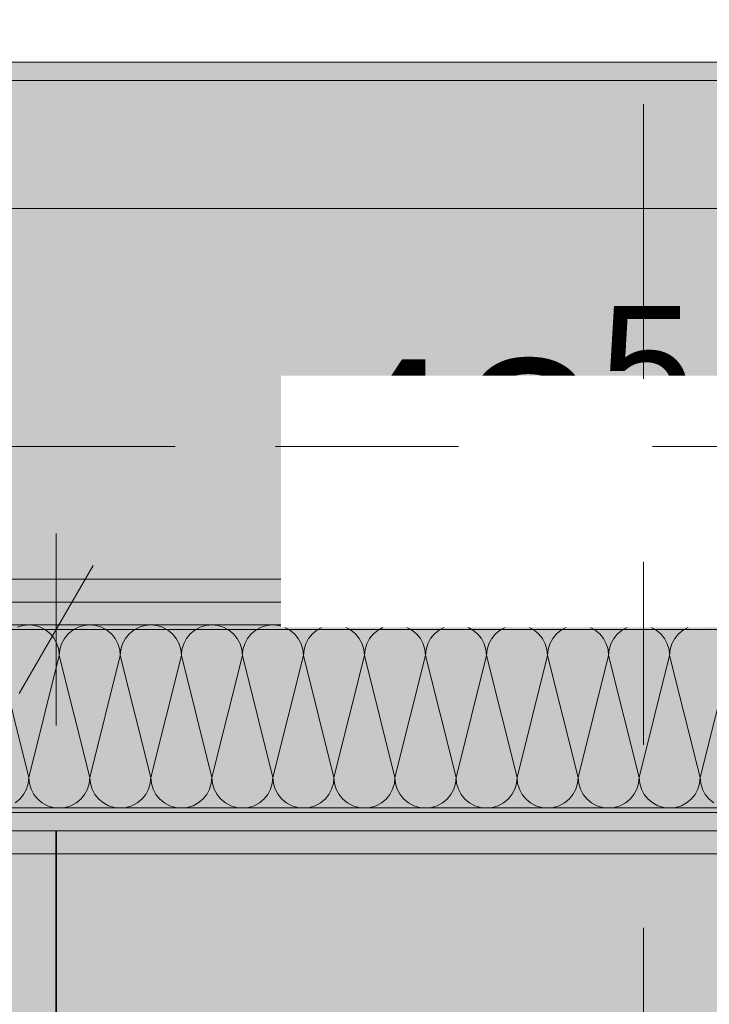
# Model space of a CAD drawing. Header units: metres. Extents: x -3.6 to 85.2, y -11 to 16.8.
# Tile 50 of 183: x 4.395 to 4.772, y 7.995 to 8.533. Entities that reach past the tile are written whole.
import ezdxf

# ---------------------------------------------------------------- set-up
doc = ezdxf.new("R2010")
doc.units = ezdxf.units.M
doc.header["$MEASUREMENT"] = 0
for name, pattern in [('Achse', [0.2, 0.1, -0.05, 0, -0.05]), ('Punktlinie weit', [0.06, 0.01, -0.05]), ('Schnittlinie', [0.3, 0.15, -0.075, 0, -0.075]), ('Strichlinie doppelt', [0.546806, 0.264583, -0.105833, 0.070556, -0.105833]), ('Wipeout_Contour', [1, 0, -1])]:
    doc.linetypes.add(name, pattern=pattern)
for name, color, linetype in [('154 - Bemaßung_ Beschriftung.Ausbau - Deckenspiegel', 7, 'Continuous'), ('203 - Marker.Schnitt - Ausbaudetail SA', 7, 'Continuous'), ('451 - Universal.Achsen Raster', 7, 'Continuous'), ('608 - Struktur.Träger', 7, 'Continuous'), ('Neubau_606 - Struktur.Wand Innen Ausbau', 7, 'Continuous'), ('Neubau_651 - Abdeckung.Decke abgehängt_ bekleidet', 7, 'Continuous'), ('Neubau_653 - Abdeckung.TB Verkofferung', 7, 'Continuous')]:
    doc.layers.add(name, color=color, linetype=linetype)
doc.styles.add('ERSTELLTER_STIL_2', font='txt')
doc.dimstyles.new('ERSTELLTER_STIL__1', dxfattribs={"dimtxt": 0.1, "dimasz": 0.0532, "dimexe": 0.18, "dimexo": 0.0625, "dimgap": 0, "dimtad": 1, "dimtih": 1, "dimtoh": 1, "dimzin": 0, "dimdsep": 46, "dimtxsty": 'ERSTELLTER_STIL_2', "dimblk": 'ARROWHEAD_2', "dimblk1": 'ARROWHEAD_2', "dimblk2": 'ARROWHEAD_2', "dimcen": 0.09, "dimse1": 1, "dimse2": 1, "dimclrd": 7, "dimclre": 7, "dimclrt": 7, "dimazin": 0, "dimtfac": 1, "dimtdec": 4, "dimtmove": 0, "dimatfit": 3, "dimfxl": 1, "dimtolj": 1, "dimtzin": 0, "dimarcsym": 0})
pattern_1 = [(45, (0, 0), (-0.01767767, 0.01767767), [0, -0.025])]

# ---------------------------------------------------------------- blocks, each defined once
blk = doc.blocks.new('*X34')
at = {"layer": 'Neubau_606 - Struktur.Wand Innen Ausbau', "color": 7, "linetype": 'Continuous', "lineweight": 5}
for p, q in [((4.39675, 8.20216), (4.39362, 8.20121)), ((4.4, 8.20248), (4.39675, 8.20216)), ((4.40325, 8.20216), (4.4, 8.20248)), ((4.40638, 8.20121), (4.40325, 8.20216)), ((4.40926, 8.19967), (4.40638, 8.20121)), ((4.41179, 8.1976), (4.40926, 8.19967)), ((4.42407, 8.19967), (4.42155, 8.1976)), ((4.42696, 8.20121), (4.42407, 8.19967)), ((4.43008, 8.20216), (4.42696, 8.20121)), ((4.43333, 8.20248), (4.43008, 8.20216)), ((4.43658, 8.20216), (4.43333, 8.20248)), ((4.43971, 8.20121), (4.43658, 8.20216)), ((4.44259, 8.19967), (4.43971, 8.20121)), ((4.44512, 8.1976), (4.44259, 8.19967)), ((4.45741, 8.19967), (4.45488, 8.1976)), ((4.46029, 8.20121), (4.45741, 8.19967)), ((4.46342, 8.20216), (4.46029, 8.20121)), ((4.46667, 8.20248), (4.46342, 8.20216)), ((4.46992, 8.20216), (4.46667, 8.20248)), ((4.47304, 8.20121), (4.46992, 8.20216)), ((4.47593, 8.19967), (4.47304, 8.20121)), ((4.47845, 8.1976), (4.47593, 8.19967)), ((4.49074, 8.19967), (4.48821, 8.1976)), ((4.49362, 8.20121), (4.49074, 8.19967)), ((4.49675, 8.20216), (4.49362, 8.20121)), ((4.5, 8.20248), (4.49675, 8.20216)), ((4.50325, 8.20216), (4.5, 8.20248)), ((4.50638, 8.20121), (4.50325, 8.20216)), ((4.50926, 8.19967), (4.50638, 8.20121)), ((4.51179, 8.1976), (4.50926, 8.19967)), ((4.52407, 8.19967), (4.52155, 8.1976)), ((4.52696, 8.20121), (4.52407, 8.19967)), ((4.53008, 8.20216), (4.52696, 8.20121)), ((4.53333, 8.20248), (4.53008, 8.20216)), ((4.53658, 8.20216), (4.53333, 8.20248)), ((4.53971, 8.20121), (4.53658, 8.20216)), ((4.54259, 8.19967), (4.53971, 8.20121)), ((4.54512, 8.1976), (4.54259, 8.19967)), ((4.55741, 8.19967), (4.55488, 8.1976)), ((4.56029, 8.20121), (4.55741, 8.19967)), ((4.56342, 8.20216), (4.56029, 8.20121)), ((4.56667, 8.20248), (4.56342, 8.20216)), ((4.56992, 8.20216), (4.56667, 8.20248)), ((4.57304, 8.20121), (4.56992, 8.20216)), ((4.57593, 8.19967), (4.57304, 8.20121)), ((4.57845, 8.1976), (4.57593, 8.19967)), ((4.59074, 8.19967), (4.58821, 8.1976)), ((4.59362, 8.20121), (4.59074, 8.19967)), ((4.59675, 8.20216), (4.59362, 8.20121)), ((4.6, 8.20248), (4.59675, 8.20216)), ((4.60325, 8.20216), (4.6, 8.20248)), ((4.60638, 8.20121), (4.60325, 8.20216)), ((4.60926, 8.19967), (4.60638, 8.20121)), ((4.61179, 8.1976), (4.60926, 8.19967)), ((4.62407, 8.19967), (4.62155, 8.1976)), ((4.62696, 8.20121), (4.62407, 8.19967)), ((4.63008, 8.20216), (4.62696, 8.20121)), ((4.63333, 8.20248), (4.63008, 8.20216)), ((4.63658, 8.20216), (4.63333, 8.20248)), ((4.63971, 8.20121), (4.63658, 8.20216)), ((4.64259, 8.19967), (4.63971, 8.20121)), ((4.64512, 8.1976), (4.64259, 8.19967)), ((4.65741, 8.19967), (4.65488, 8.1976)), ((4.66029, 8.20121), (4.65741, 8.19967)), ((4.66342, 8.20216), (4.66029, 8.20121)), ((4.66667, 8.20248), (4.66342, 8.20216)), ((4.66992, 8.20216), (4.66667, 8.20248)), ((4.67304, 8.20121), (4.66992, 8.20216)), ((4.67593, 8.19967), (4.67304, 8.20121)), ((4.67845, 8.1976), (4.67593, 8.19967)), ((4.69074, 8.19967), (4.68821, 8.1976)), ((4.69362, 8.20121), (4.69074, 8.19967)), ((4.69675, 8.20216), (4.69362, 8.20121)), ((4.7, 8.20248), (4.69675, 8.20216)), ((4.70325, 8.20216), (4.7, 8.20248)), ((4.70638, 8.20121), (4.70325, 8.20216)), ((4.70926, 8.19967), (4.70638, 8.20121)), ((4.71179, 8.1976), (4.70926, 8.19967)), ((4.72407, 8.19967), (4.72155, 8.1976)), ((4.72696, 8.20121), (4.72407, 8.19967)), ((4.73008, 8.20216), (4.72696, 8.20121)), ((4.73333, 8.20248), (4.73008, 8.20216)), ((4.73658, 8.20216), (4.73333, 8.20248)), ((4.73971, 8.20121), (4.73658, 8.20216)), ((4.74259, 8.19967), (4.73971, 8.20121)), ((4.74512, 8.1976), (4.74259, 8.19967)), ((4.75741, 8.19967), (4.75488, 8.1976)), ((4.76029, 8.20121), (4.75741, 8.19967)), ((4.76342, 8.20216), (4.76029, 8.20121)), ((4.76667, 8.20248), (4.76342, 8.20216)), ((4.76992, 8.20216), (4.76667, 8.20248)), ((4.77304, 8.20121), (4.76992, 8.20216)), ((4.41386, 8.19508), (4.41179, 8.1976)), ((4.4154, 8.19219), (4.41386, 8.19508)), ((4.41948, 8.19508), (4.41794, 8.19219)), ((4.42155, 8.1976), (4.41948, 8.19508)), ((4.44719, 8.19508), (4.44512, 8.1976)), ((4.44873, 8.19219), (4.44719, 8.19508)), ((4.45281, 8.19508), (4.45127, 8.19219)), ((4.45488, 8.1976), (4.45281, 8.19508)), ((4.48052, 8.19508), (4.47845, 8.1976)), ((4.48206, 8.19219), (4.48052, 8.19508)), ((4.48614, 8.19508), (4.4846, 8.19219)), ((4.48821, 8.1976), (4.48614, 8.19508)), ((4.51386, 8.19508), (4.51179, 8.1976)), ((4.5154, 8.19219), (4.51386, 8.19508)), ((4.51948, 8.19508), (4.51794, 8.19219)), ((4.52155, 8.1976), (4.51948, 8.19508)), ((4.54719, 8.19508), (4.54512, 8.1976)), ((4.54873, 8.19219), (4.54719, 8.19508)), ((4.55281, 8.19508), (4.55127, 8.19219)), ((4.55488, 8.1976), (4.55281, 8.19508)), ((4.58052, 8.19508), (4.57845, 8.1976)), ((4.58206, 8.19219), (4.58052, 8.19508)), ((4.58614, 8.19508), (4.5846, 8.19219)), ((4.58821, 8.1976), (4.58614, 8.19508)), ((4.61386, 8.19508), (4.61179, 8.1976)), ((4.6154, 8.19219), (4.61386, 8.19508)), ((4.61948, 8.19508), (4.61794, 8.19219)), ((4.62155, 8.1976), (4.61948, 8.19508)), ((4.64719, 8.19508), (4.64512, 8.1976)), ((4.64873, 8.19219), (4.64719, 8.19508)), ((4.65281, 8.19508), (4.65127, 8.19219)), ((4.65488, 8.1976), (4.65281, 8.19508)), ((4.68052, 8.19508), (4.67845, 8.1976)), ((4.68206, 8.19219), (4.68052, 8.19508)), ((4.68614, 8.19508), (4.6846, 8.19219)), ((4.68821, 8.1976), (4.68614, 8.19508)), ((4.71386, 8.19508), (4.71179, 8.1976)), ((4.7154, 8.19219), (4.71386, 8.19508)), ((4.71948, 8.19508), (4.71794, 8.19219)), ((4.72155, 8.1976), (4.71948, 8.19508)), ((4.74719, 8.19508), (4.74512, 8.1976)), ((4.74873, 8.19219), (4.74719, 8.19508)), ((4.75281, 8.19508), (4.75127, 8.19219)), ((4.75488, 8.1976), (4.75281, 8.19508)), ((4.41635, 8.18907), (4.4154, 8.19219)), ((4.41667, 8.18582), (4.41635, 8.18907)), ((4.41699, 8.18907), (4.41667, 8.18582)), ((4.41794, 8.19219), (4.41699, 8.18907)), ((4.44968, 8.18907), (4.44873, 8.19219)), ((4.45, 8.18582), (4.44968, 8.18907)), ((4.45032, 8.18907), (4.45, 8.18582)), ((4.45127, 8.19219), (4.45032, 8.18907)), ((4.48301, 8.18907), (4.48206, 8.19219)), ((4.48333, 8.18582), (4.48301, 8.18907)), ((4.48365, 8.18907), (4.48333, 8.18582)), ((4.4846, 8.19219), (4.48365, 8.18907)), ((4.51635, 8.18907), (4.5154, 8.19219)), ((4.51667, 8.18582), (4.51635, 8.18907)), ((4.51699, 8.18907), (4.51667, 8.18582)), ((4.51794, 8.19219), (4.51699, 8.18907)), ((4.54968, 8.18907), (4.54873, 8.19219)), ((4.55, 8.18582), (4.54968, 8.18907)), ((4.55032, 8.18907), (4.55, 8.18582)), ((4.55127, 8.19219), (4.55032, 8.18907)), ((4.58301, 8.18907), (4.58206, 8.19219)), ((4.58333, 8.18582), (4.58301, 8.18907)), ((4.58365, 8.18907), (4.58333, 8.18582)), ((4.5846, 8.19219), (4.58365, 8.18907)), ((4.61635, 8.18907), (4.6154, 8.19219)), ((4.61667, 8.18582), (4.61635, 8.18907)), ((4.61699, 8.18907), (4.61667, 8.18582)), ((4.61794, 8.19219), (4.61699, 8.18907)), ((4.64968, 8.18907), (4.64873, 8.19219)), ((4.65, 8.18582), (4.64968, 8.18907)), ((4.65032, 8.18907), (4.65, 8.18582)), ((4.65127, 8.19219), (4.65032, 8.18907)), ((4.68301, 8.18907), (4.68206, 8.19219)), ((4.68333, 8.18582), (4.68301, 8.18907)), ((4.68365, 8.18907), (4.68333, 8.18582)), ((4.6846, 8.19219), (4.68365, 8.18907)), ((4.71635, 8.18907), (4.7154, 8.19219)), ((4.71667, 8.18582), (4.71635, 8.18907)), ((4.71699, 8.18907), (4.71667, 8.18582)), ((4.71794, 8.19219), (4.71699, 8.18907)), ((4.74968, 8.18907), (4.74873, 8.19219)), ((4.75, 8.18582), (4.74968, 8.18907)), ((4.75032, 8.18907), (4.75, 8.18582)), ((4.75127, 8.19219), (4.75032, 8.18907)), ((4.4, 8.11915), (4.38333, 8.18582)), ((4.4, 8.11915), (4.41667, 8.18582)), ((4.43333, 8.11915), (4.41667, 8.18582)), ((4.43333, 8.11915), (4.45, 8.18582)), ((4.46667, 8.11915), (4.45, 8.18582)), ((4.46667, 8.11915), (4.48333, 8.18582)), ((4.5, 8.11915), (4.48333, 8.18582)), ((4.5, 8.11915), (4.51667, 8.18582)), ((4.53333, 8.11915), (4.51667, 8.18582)), ((4.53333, 8.11915), (4.55, 8.18582)), ((4.56667, 8.11915), (4.55, 8.18582)), ((4.56667, 8.11915), (4.58333, 8.18582)), ((4.6, 8.11915), (4.58333, 8.18582)), ((4.6, 8.11915), (4.61667, 8.18582)), ((4.63333, 8.11915), (4.61667, 8.18582)), ((4.63333, 8.11915), (4.65, 8.18582)), ((4.66667, 8.11915), (4.65, 8.18582)), ((4.66667, 8.11915), (4.68333, 8.18582)), ((4.7, 8.11915), (4.68333, 8.18582)), ((4.7, 8.11915), (4.71667, 8.18582)), ((4.73333, 8.11915), (4.71667, 8.18582)), ((4.73333, 8.11915), (4.75, 8.18582)), ((4.76667, 8.11915), (4.75, 8.18582)), ((4.76667, 8.11915), (4.78333, 8.18582)), ((4.39968, 8.1159), (4.4, 8.11915)), ((4.4, 8.11915), (4.40032, 8.1159)), ((4.43301, 8.1159), (4.43333, 8.11915)), ((4.43333, 8.11915), (4.43365, 8.1159)), ((4.46635, 8.1159), (4.46667, 8.11915)), ((4.46667, 8.11915), (4.46699, 8.1159)), ((4.49968, 8.1159), (4.5, 8.11915)), ((4.5, 8.11915), (4.50032, 8.1159)), ((4.53301, 8.1159), (4.53333, 8.11915)), ((4.53333, 8.11915), (4.53365, 8.1159)), ((4.56635, 8.1159), (4.56667, 8.11915)), ((4.56667, 8.11915), (4.56699, 8.1159)), ((4.59968, 8.1159), (4.6, 8.11915)), ((4.6, 8.11915), (4.60032, 8.1159)), ((4.63301, 8.1159), (4.63333, 8.11915)), ((4.63333, 8.11915), (4.63365, 8.1159)), ((4.66635, 8.1159), (4.66667, 8.11915)), ((4.66667, 8.11915), (4.66699, 8.1159)), ((4.69968, 8.1159), (4.7, 8.11915)), ((4.7, 8.11915), (4.70032, 8.1159)), ((4.73301, 8.1159), (4.73333, 8.11915)), ((4.73333, 8.11915), (4.73365, 8.1159)), ((4.76635, 8.1159), (4.76667, 8.11915)), ((4.76667, 8.11915), (4.76699, 8.1159)), ((4.39719, 8.10989), (4.39873, 8.11277)), ((4.39873, 8.11277), (4.39968, 8.1159)), ((4.40032, 8.1159), (4.40127, 8.11277)), ((4.40127, 8.11277), (4.40281, 8.10989)), ((4.43052, 8.10989), (4.43206, 8.11277)), ((4.43206, 8.11277), (4.43301, 8.1159)), ((4.43365, 8.1159), (4.4346, 8.11277)), ((4.4346, 8.11277), (4.43614, 8.10989)), ((4.46386, 8.10989), (4.4654, 8.11277)), ((4.4654, 8.11277), (4.46635, 8.1159)), ((4.46699, 8.1159), (4.46794, 8.11277)), ((4.46794, 8.11277), (4.46948, 8.10989)), ((4.49719, 8.10989), (4.49873, 8.11277)), ((4.49873, 8.11277), (4.49968, 8.1159)), ((4.50032, 8.1159), (4.50127, 8.11277)), ((4.50127, 8.11277), (4.50281, 8.10989)), ((4.53052, 8.10989), (4.53206, 8.11277)), ((4.53206, 8.11277), (4.53301, 8.1159)), ((4.53365, 8.1159), (4.5346, 8.11277)), ((4.5346, 8.11277), (4.53614, 8.10989)), ((4.56386, 8.10989), (4.5654, 8.11277)), ((4.5654, 8.11277), (4.56635, 8.1159)), ((4.56699, 8.1159), (4.56794, 8.11277)), ((4.56794, 8.11277), (4.56948, 8.10989)), ((4.59719, 8.10989), (4.59873, 8.11277)), ((4.59873, 8.11277), (4.59968, 8.1159)), ((4.60032, 8.1159), (4.60127, 8.11277)), ((4.60127, 8.11277), (4.60281, 8.10989)), ((4.63052, 8.10989), (4.63206, 8.11277)), ((4.63206, 8.11277), (4.63301, 8.1159)), ((4.63365, 8.1159), (4.6346, 8.11277)), ((4.6346, 8.11277), (4.63614, 8.10989)), ((4.66386, 8.10989), (4.6654, 8.11277)), ((4.6654, 8.11277), (4.66635, 8.1159)), ((4.66699, 8.1159), (4.66794, 8.11277)), ((4.66794, 8.11277), (4.66948, 8.10989)), ((4.69719, 8.10989), (4.69873, 8.11277)), ((4.69873, 8.11277), (4.69968, 8.1159)), ((4.70032, 8.1159), (4.70127, 8.11277)), ((4.70127, 8.11277), (4.70281, 8.10989)), ((4.73052, 8.10989), (4.73206, 8.11277)), ((4.73206, 8.11277), (4.73301, 8.1159)), ((4.73365, 8.1159), (4.7346, 8.11277)), ((4.7346, 8.11277), (4.73614, 8.10989)), ((4.76386, 8.10989), (4.7654, 8.11277)), ((4.7654, 8.11277), (4.76635, 8.1159)), ((4.76699, 8.1159), (4.76794, 8.11277)), ((4.76794, 8.11277), (4.76948, 8.10989)), ((4.39259, 8.10529), (4.39512, 8.10736)), ((4.39512, 8.10736), (4.39719, 8.10989)), ((4.40281, 8.10989), (4.40488, 8.10736)), ((4.40488, 8.10736), (4.40741, 8.10529)), ((4.42593, 8.10529), (4.42845, 8.10736)), ((4.42845, 8.10736), (4.43052, 8.10989)), ((4.43614, 8.10989), (4.43821, 8.10736)), ((4.43821, 8.10736), (4.44074, 8.10529)), ((4.45926, 8.10529), (4.46179, 8.10736)), ((4.46179, 8.10736), (4.46386, 8.10989)), ((4.46948, 8.10989), (4.47155, 8.10736)), ((4.47155, 8.10736), (4.47407, 8.10529)), ((4.49259, 8.10529), (4.49512, 8.10736)), ((4.49512, 8.10736), (4.49719, 8.10989)), ((4.50281, 8.10989), (4.50488, 8.10736)), ((4.50488, 8.10736), (4.50741, 8.10529)), ((4.52593, 8.10529), (4.52845, 8.10736)), ((4.52845, 8.10736), (4.53052, 8.10989)), ((4.53614, 8.10989), (4.53821, 8.10736)), ((4.53821, 8.10736), (4.54074, 8.10529)), ((4.55926, 8.10529), (4.56179, 8.10736)), ((4.56179, 8.10736), (4.56386, 8.10989)), ((4.56948, 8.10989), (4.57155, 8.10736)), ((4.57155, 8.10736), (4.57407, 8.10529)), ((4.59259, 8.10529), (4.59512, 8.10736)), ((4.59512, 8.10736), (4.59719, 8.10989)), ((4.60281, 8.10989), (4.60488, 8.10736)), ((4.60488, 8.10736), (4.60741, 8.10529)), ((4.62593, 8.10529), (4.62845, 8.10736)), ((4.62845, 8.10736), (4.63052, 8.10989)), ((4.63614, 8.10989), (4.63821, 8.10736)), ((4.63821, 8.10736), (4.64074, 8.10529)), ((4.65926, 8.10529), (4.66179, 8.10736)), ((4.66179, 8.10736), (4.66386, 8.10989)), ((4.66948, 8.10989), (4.67155, 8.10736)), ((4.67155, 8.10736), (4.67407, 8.10529)), ((4.69259, 8.10529), (4.69512, 8.10736)), ((4.69512, 8.10736), (4.69719, 8.10989)), ((4.70281, 8.10989), (4.70488, 8.10736)), ((4.70488, 8.10736), (4.70741, 8.10529)), ((4.72593, 8.10529), (4.72845, 8.10736)), ((4.72845, 8.10736), (4.73052, 8.10989)), ((4.73614, 8.10989), (4.73821, 8.10736)), ((4.73821, 8.10736), (4.74074, 8.10529)), ((4.75926, 8.10529), (4.76179, 8.10736)), ((4.76179, 8.10736), (4.76386, 8.10989)), ((4.76948, 8.10989), (4.77155, 8.10736)), ((4.77155, 8.10736), (4.77407, 8.10529)), ((4.40741, 8.10529), (4.41029, 8.10375)), ((4.41029, 8.10375), (4.41342, 8.1028)), ((4.41342, 8.1028), (4.41667, 8.10248)), ((4.41667, 8.10248), (4.41992, 8.1028)), ((4.41992, 8.1028), (4.42304, 8.10375)), ((4.42304, 8.10375), (4.42593, 8.10529)), ((4.44074, 8.10529), (4.44362, 8.10375)), ((4.44362, 8.10375), (4.44675, 8.1028)), ((4.44675, 8.1028), (4.45, 8.10248)), ((4.45, 8.10248), (4.45325, 8.1028)), ((4.45325, 8.1028), (4.45638, 8.10375)), ((4.45638, 8.10375), (4.45926, 8.10529)), ((4.47407, 8.10529), (4.47696, 8.10375)), ((4.47696, 8.10375), (4.48008, 8.1028)), ((4.48008, 8.1028), (4.48333, 8.10248)), ((4.48333, 8.10248), (4.48658, 8.1028)), ((4.48658, 8.1028), (4.48971, 8.10375)), ((4.48971, 8.10375), (4.49259, 8.10529)), ((4.50741, 8.10529), (4.51029, 8.10375)), ((4.51029, 8.10375), (4.51342, 8.1028)), ((4.51342, 8.1028), (4.51667, 8.10248)), ((4.51667, 8.10248), (4.51992, 8.1028)), ((4.51992, 8.1028), (4.52304, 8.10375)), ((4.52304, 8.10375), (4.52593, 8.10529)), ((4.54074, 8.10529), (4.54362, 8.10375)), ((4.54362, 8.10375), (4.54675, 8.1028)), ((4.54675, 8.1028), (4.55, 8.10248)), ((4.55, 8.10248), (4.55325, 8.1028)), ((4.55325, 8.1028), (4.55638, 8.10375)), ((4.55638, 8.10375), (4.55926, 8.10529)), ((4.57407, 8.10529), (4.57696, 8.10375)), ((4.57696, 8.10375), (4.58008, 8.1028)), ((4.58008, 8.1028), (4.58333, 8.10248)), ((4.58333, 8.10248), (4.58658, 8.1028)), ((4.58658, 8.1028), (4.58971, 8.10375)), ((4.58971, 8.10375), (4.59259, 8.10529)), ((4.60741, 8.10529), (4.61029, 8.10375)), ((4.61029, 8.10375), (4.61342, 8.1028)), ((4.61342, 8.1028), (4.61667, 8.10248)), ((4.61667, 8.10248), (4.61992, 8.1028)), ((4.61992, 8.1028), (4.62304, 8.10375)), ((4.62304, 8.10375), (4.62593, 8.10529)), ((4.64074, 8.10529), (4.64362, 8.10375)), ((4.64362, 8.10375), (4.64675, 8.1028)), ((4.64675, 8.1028), (4.65, 8.10248)), ((4.65, 8.10248), (4.65325, 8.1028)), ((4.65325, 8.1028), (4.65638, 8.10375)), ((4.65638, 8.10375), (4.65926, 8.10529)), ((4.67407, 8.10529), (4.67696, 8.10375)), ((4.67696, 8.10375), (4.68008, 8.1028)), ((4.68008, 8.1028), (4.68333, 8.10248)), ((4.68333, 8.10248), (4.68658, 8.1028)), ((4.68658, 8.1028), (4.68971, 8.10375)), ((4.68971, 8.10375), (4.69259, 8.10529)), ((4.70741, 8.10529), (4.71029, 8.10375)), ((4.71029, 8.10375), (4.71342, 8.1028)), ((4.71342, 8.1028), (4.71667, 8.10248)), ((4.71667, 8.10248), (4.71992, 8.1028)), ((4.71992, 8.1028), (4.72304, 8.10375)), ((4.72304, 8.10375), (4.72593, 8.10529)), ((4.74074, 8.10529), (4.74362, 8.10375)), ((4.74362, 8.10375), (4.74675, 8.1028)), ((4.74675, 8.1028), (4.75, 8.10248)), ((4.75, 8.10248), (4.75325, 8.1028)), ((4.75325, 8.1028), (4.75638, 8.10375)), ((4.75638, 8.10375), (4.75926, 8.10529))]:
    blk.add_line(p, q, dxfattribs=at)
blk = doc.blocks.new('*D240')
at = {"layer": '154 - Bemaßung_ Beschriftung.Ausbau - Deckenspiegel', "color": 7, "linetype": 'Continuous', "lineweight": 5}
for p, q in [((3.93, 8.14748), (3.93, 8.25248)), ((4.415, 8.14748), (4.415, 8.25248)), ((3.95021, 8.23498), (3.90979, 8.16498)), ((4.43521, 8.23498), (4.39479, 8.16498)), ((3.58, 8.19998), (3.93, 8.19998)), ((3.93, 8.19998), (4.415, 8.19998))]:
    blk.add_line(p, q, dxfattribs=at)
at = {"layer": '154 - Bemaßung_ Beschriftung.Ausbau - Deckenspiegel', "color": 7, "lineweight": 5, "insert": (4.07157, 8.21834), "char_height": 0.1, "attachment_point": 7, "style": 'ERSTELLTER_STIL_2'}
blk.add_mtext('\\A1;{\\pql;\\fArial|b0|i0|c0|p38;48\\fArial|b0|i0|c0|p38;\\A1{\\H.66x;\\S5^  ;}}', dxfattribs=at)
at = {"color": 254, "linetype": 'Wipeout_Contour', "lineweight": 0, "ltscale": 37.092172}
blk.add_wipeout([(4.05282, 8.20123), (4.29218, 8.20123), (4.29218, 8.33873), (4.05282, 8.33873)], dxfattribs=at).dxf.layer = '154 - Bemaßung_ Beschriftung.Ausbau - Deckenspiegel'
blk = doc.blocks.new('ARROWHEAD_2')
at = {"color": 0, "linetype": 'Continuous', "lineweight": 0}
for p, q in [((-0.378, -0.655), (0.378, 0.655)), ((0, 0), (-1, 0))]:
    blk.add_line(p, q, dxfattribs=at)
blk = doc.blocks.new('*D241')
at = {"layer": '154 - Bemaßung_ Beschriftung.Ausbau - Deckenspiegel', "color": 7, "linetype": 'Continuous', "lineweight": 5}
for p, q in [((4.415, 8.14748), (4.415, 8.25248)), ((4.9, 8.14748), (4.9, 8.25248)), ((4.43521, 8.23498), (4.39479, 8.16498)), ((4.92021, 8.23498), (4.87979, 8.16498)), ((4.415, 8.19998), (4.9, 8.19998))]:
    blk.add_line(p, q, dxfattribs=at)
at = {"layer": '154 - Bemaßung_ Beschriftung.Ausbau - Deckenspiegel', "color": 7, "lineweight": 5, "insert": (4.55657, 8.21834), "char_height": 0.1, "attachment_point": 7, "style": 'ERSTELLTER_STIL_2'}
blk.add_mtext('\\A1;{\\pql;\\fArial|b0|i0|c0|p38;48\\fArial|b0|i0|c0|p38;\\A1{\\H.66x;\\S5^  ;}}', dxfattribs=at)
at = {"color": 254, "linetype": 'Wipeout_Contour', "lineweight": 0, "ltscale": 38.0035}
blk.add_wipeout([(4.53782, 8.20123), (4.77718, 8.20123), (4.77718, 8.33873), (4.53782, 8.33873)], dxfattribs=at).dxf.layer = '154 - Bemaßung_ Beschriftung.Ausbau - Deckenspiegel'
blk = doc.blocks.new('*D433')
at = {"layer": '154 - Bemaßung_ Beschriftung.Ausbau - Deckenspiegel', "color": 7, "linetype": 'Continuous', "lineweight": 5}
for p, q in [((0.235, 8.37748), (0.235, 8.48248)), ((7.88999, 8.37748), (7.88999, 8.48248)), ((0.25521, 8.46498), (0.21479, 8.39498)), ((7.86978, 8.39498), (7.9102, 8.46498)), ((0.20077, 8.42998), (0.235, 8.42998)), ((0.235, 8.42998), (7.88999, 8.42998)), ((7.88999, 8.42998), (7.92422, 8.42998))]:
    blk.add_line(p, q, dxfattribs=at)
at = {"color": 254, "linetype": 'Wipeout_Contour', "lineweight": 0, "ltscale": 37.722123}
blk.add_wipeout([(3.88567, 8.43123), (4.23932, 8.43123), (4.23932, 8.56873), (3.88567, 8.56873)], dxfattribs=at).dxf.layer = '154 - Bemaßung_ Beschriftung.Ausbau - Deckenspiegel'
at = {"layer": '154 - Bemaßung_ Beschriftung.Ausbau - Deckenspiegel', "color": 7, "lineweight": 5, "insert": (3.90442, 8.43058), "char_height": 0.1, "attachment_point": 7, "style": 'ERSTELLTER_STIL_2'}
blk.add_mtext('\\A1;{\\pql;\\fArial|b0|i0|c0|p38;7,65\\fArial|b0|i0|c0|p38;\\A1{\\H.66x;\\S5^  ;}}', dxfattribs=at)

msp = doc.modelspace()

# ---------------------------------------------------------------- hatches: boundary and pattern name
at = {"layer": '608 - Struktur.Träger', "linetype": 'Continuous', "lineweight": 0, "true_color": 0x000000}
h = msp.add_hatch(dxfattribs=at)
h.set_pattern_fill('Gips_0001', color=18, style=0, pattern_type=2)
h.set_pattern_definition(pattern_1)
h.paths.add_polyline_path([(0.68999, 8.50998), (0.68999, 8.49998), (7.56999, 8.49998), (7.56999, 8.50998)])
h = msp.add_hatch(dxfattribs=at)
h.set_pattern_fill('Beton__Stahlbeton_0001', color=18, style=0, pattern_type=2)
h.set_pattern_definition([(45, (0, 0), (-0.08485281, 0.08485281), []), (45, (-0.04243, 0.04243), (-0.08485281, 0.08485281), [0.09, -0.03])])
h.paths.add_polyline_path([(0.68999, 8.49998), (0.37999, 8.49998), (0.37999, 8.09998), (0.68999, 8.09998), (7.56999, 8.09998), (7.88999, 8.09998), (11.16999, 8.09998), (11.48999, 8.09998), (14.76999, 8.09998), (15.08999, 8.09998), (18.36999, 8.09998), (18.68999, 8.09998), (25.56999, 8.09998), (25.88999, 8.09998), (29.25, 8.09998), (29.39, 8.09998), (32.76999, 8.09998), (33.08999, 8.09998), (36.46999, 8.09998), (36.58999, 8.09998), (39.96999, 8.09998), (40.28999, 8.09998), (47.16999, 8.09998), (47.48999, 8.09998), (50.76999, 8.09998), (51.08999, 8.09998), (54.36999, 8.09998), (54.68999, 8.09998), (61.56999, 8.09998), (61.87999, 8.09998), (61.87999, 8.49998), (61.56999, 8.49998), (58.195, 8.49998), (58.05, 8.49998), (54.68999, 8.49998), (54.36999, 8.49998), (51.08999, 8.49998), (50.76999, 8.49998), (47.48999, 8.49998), (47.16999, 8.49998), (40.28999, 8.49998), (39.96999, 8.49998), (36.58999, 8.49998), (36.46999, 8.49998), (33.08999, 8.49998), (32.76999, 8.49998), (29.39, 8.49998), (29.25, 8.49998), (25.88999, 8.49998), (25.56999, 8.49998), (22.19996, 8.49998), (22.04996, 8.49998), (18.68999, 8.49998), (18.36999, 8.49998), (15.08999, 8.49998), (14.76999, 8.49998), (11.48999, 8.49998), (11.16999, 8.49998), (7.88999, 8.49998), (7.56999, 8.49998)])
h = msp.add_hatch(dxfattribs=at)
h.set_pattern_fill('Gips_0001', color=18, style=0, pattern_type=2)
h.set_pattern_definition(pattern_1)
h.paths.add_polyline_path([(0.68999, 8.09998), (0.68999, 8.08998), (7.56999, 8.08998), (7.56999, 8.09998)])
at = {"layer": 'Neubau_606 - Struktur.Wand Innen Ausbau', "linetype": 'Continuous', "lineweight": 0, "true_color": 0x000000}
h = msp.add_hatch(dxfattribs=at)
h.set_pattern_fill('Gips_0001', color=18, style=0, pattern_type=2)
h.set_pattern_definition(pattern_1)
h.paths.add_polyline_path([(2.69999, 8.22748), (2.69999, 8.21498), (5.40999, 8.21498), (5.40999, 8.22748)])
h = msp.add_hatch(dxfattribs=at)
h.set_pattern_fill('Gips_0001', color=18, style=0, pattern_type=2)
h.set_pattern_definition(pattern_1)
h.paths.add_polyline_path([(2.69999, 8.21498), (2.69999, 8.20248), (5.40999, 8.20248), (5.40999, 8.21498)])
h = msp.add_hatch(dxfattribs=at)
h.set_pattern_fill('Gips_0001', color=18, style=0, pattern_type=2)
h.set_pattern_definition(pattern_1)
h.paths.add_polyline_path([(2.69999, 8.10248), (2.69999, 8.08998), (5.40999, 8.08998), (5.40999, 8.10248)])
h = msp.add_hatch(dxfattribs=at)
h.set_pattern_fill('Gips_0001', color=18, style=0, pattern_type=2)
h.set_pattern_definition(pattern_1)
h.paths.add_polyline_path([(2.69999, 8.08998), (2.69999, 8.07748), (5.40999, 8.07748), (5.40999, 8.08998)])
at = {"layer": 'Neubau_651 - Abdeckung.Decke abgehängt_ bekleidet', "linetype": 'Continuous', "lineweight": 13, "true_color": 0xffbfbf}
h = msp.add_hatch(dxfattribs=at)
h.set_pattern_fill('sechseckig_0001', color=254, style=0, pattern_type=2)
h.set_pattern_definition([(90, (0, 0), (-0.1299038, 0), [0.075, -0.15]), (90, (-0.06495, 0.1125), (-0.1299038, 0), [0.075, -0.15]), (150, (5e-18, 0.075), (0.0649519, 0.1125), [0.075, -0.15]), (150, (-0.1299, 0.075), (0.0649519, 0.1125), [0.075, -0.15]), (210, (0, 0), (-0.0649519, 0.1125), [0.075, -0.15]), (210, (-0.1299, 8e-18), (-0.0649519, 0.1125), [0.075, -0.15])])
h.paths.add_polyline_path([(0.235, 6.00998), (7.88999, 6.00998), (7.88999, 8.08998), (0.235, 8.08998)])
h.paths.add_polyline_path([(3.23, 7.38998), (3.93, 7.38998), (3.93, 6.70998), (3.23, 6.70998)], flags=0)

# ---------------------------------------------------------------- linework, layer by layer
at = {"layer": '608 - Struktur.Träger', "color": 7, "linetype": 'Continuous', "lineweight": 13}
for p, q in [((0.37999, 8.50998), (61.87999, 8.50998)), ((7.56999, 8.49998), (0.68999, 8.49998)), ((0.37999, 8.08998), (61.87999, 8.08998))]:
    msp.add_line(p, q, dxfattribs=at)
at = {"layer": '608 - Struktur.Träger', "color": 7, "linetype": 'Continuous', "lineweight": 5}
for p, q in [((7.56999, 8.50998), (0.68999, 8.50998)), ((7.56999, 8.08998), (0.68999, 8.08998))]:
    msp.add_line(p, q, dxfattribs=at)
at = {"layer": '608 - Struktur.Träger', "color": 7, "linetype": 'Achse', "lineweight": 9}
msp.add_line((0.37999, 8.29998), (61.87999, 8.29998), dxfattribs=at)
at = {"layer": '608 - Struktur.Träger', "color": 7, "linetype": 'Continuous', "lineweight": 13, "flags": 128}
msp.add_lwpolyline([(32.76999, 8.09998), (29.39, 8.09998), (29.25, 8.09998), (25.88999, 8.09998), (25.56999, 8.09998), (18.68999, 8.09998), (18.36999, 8.09998), (15.08999, 8.09998), (14.76999, 8.09998), (11.48999, 8.09998), (11.16999, 8.09998), (7.88999, 8.09998), (7.56999, 8.09998), (0.68999, 8.09998), (0.37999, 8.09998)], dxfattribs=at)
at = {"layer": 'Neubau_606 - Struktur.Wand Innen Ausbau', "color": 1, "linetype": 'Continuous', "lineweight": 9}
for p, q in [((2.69999, 8.21498), (5.40999, 8.21498)), ((2.69999, 8.08998), (5.40999, 8.08998))]:
    msp.add_line(p, q, dxfattribs=at)
at = {"layer": 'Neubau_606 - Struktur.Wand Innen Ausbau', "color": 1, "linetype": 'Continuous', "lineweight": 13}
for p, q in [((2.69999, 8.20248), (5.40999, 8.20248)), ((2.69999, 8.10248), (5.40999, 8.10248))]:
    msp.add_line(p, q, dxfattribs=at)
at = {"layer": 'Neubau_606 - Struktur.Wand Innen Ausbau', "color": 1, "linetype": 'Continuous', "lineweight": 13, "flags": 128}
for points in [[(5.40999, 8.22748), (4.19499, 8.22748)], [(2.69999, 8.07748), (5.40999, 8.07748)]]:
    msp.add_lwpolyline(points, dxfattribs=at)
at = {"layer": 'Neubau_651 - Abdeckung.Decke abgehängt_ bekleidet', "color": 1, "linetype": 'Achse', "lineweight": 35}
msp.add_line((4.415, 8.08998), (4.415, 6.00998), dxfattribs=at)
at = {"layer": 'Neubau_651 - Abdeckung.Decke abgehängt_ bekleidet', "color": 1, "linetype": 'Punktlinie weit', "lineweight": 13, "flags": 128}
msp.add_lwpolyline([(0.235, 6.00998), (7.88999, 6.00998), (7.88999, 8.08998), (0.235, 8.08998)], close=True, dxfattribs=at)
at = {"layer": 'Neubau_653 - Abdeckung.TB Verkofferung', "color": 1, "linetype": 'Continuous', "lineweight": 5}
msp.add_line((7.64499, 8.50998), (4.19499, 8.50998), dxfattribs=at)
at = {"layer": 'Neubau_653 - Abdeckung.TB Verkofferung', "color": 1, "linetype": 'Continuous', "lineweight": 9}
msp.add_line((7.64499, 8.22748), (0.235, 8.22748), dxfattribs=at)

# ---------------------------------------------------------------- block references
at = {"layer": 'Neubau_606 - Struktur.Wand Innen Ausbau', "color": 1, "lineweight": 13}
msp.add_blockref('*X34', (0, 0), dxfattribs=at)

# ---------------------------------------------------------------- next in the draw order: dimensions: what is measured, and where the dimension line sits
at = {"layer": '154 - Bemaßung_ Beschriftung.Ausbau - Deckenspiegel', "color": 7, "linetype": 'Continuous', "lineweight": 5}
dim = msp.add_linear_dim(base=(4.415, 8.1999822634), p1=(3.93, 8.0899822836), p2=(4.415, 8.0899822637), dimstyle='ERSTELLTER_STIL__1', dxfattribs=at)
dim.commit()
dim.dimension.update_dxf_attribs({"geometry": '*D240', "text_midpoint": (4.2828662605, 8.2699822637), "dimtype": 160})

# ---------------------------------------------------------------- next in the draw order: dimensions: what is measured, and where the dimension line sits
dim = msp.add_linear_dim(base=(4.9, 8.1999822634), p1=(4.415, 8.0899822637), p2=(4.9, 8.0899822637), dimstyle='ERSTELLTER_STIL__1', dxfattribs=at)
dim.commit()
dim.dimension.update_dxf_attribs({"geometry": '*D241', "text_midpoint": (4.7678662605, 8.2699822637), "dimtype": 160})

# ---------------------------------------------------------------- next in the draw order: dimensions: what is measured, and where the dimension line sits
dim = msp.add_linear_dim(base=(7.88999, 8.42998), p1=(0.235, 8.07748), p2=(7.88999, 8.07748), dimstyle='ERSTELLTER_STIL__1', dxfattribs=at)
dim.commit()
dim.dimension.update_dxf_attribs({"geometry": '*D433', "text_midpoint": (4.16936, 8.49998), "dimtype": 160})

# ---------------------------------------------------------------- next in the draw order: linework, layer by layer
at = {"layer": '203 - Marker.Schnitt - Ausbaudetail SA', "color": 7, "linetype": 'Schnittlinie', "lineweight": 13}
msp.add_line((4.73567, 8.93698), (4.73567, 7.80248), dxfattribs=at)
at = {"layer": '451 - Universal.Achsen Raster', "color": 160, "linetype": 'Strichlinie doppelt', "lineweight": 9, "true_color": 0x3232ff}
msp.add_line((64.93502, 8.29998), (-3.175, 8.29998), dxfattribs=at)

doc.saveas('drawing.dxf')
